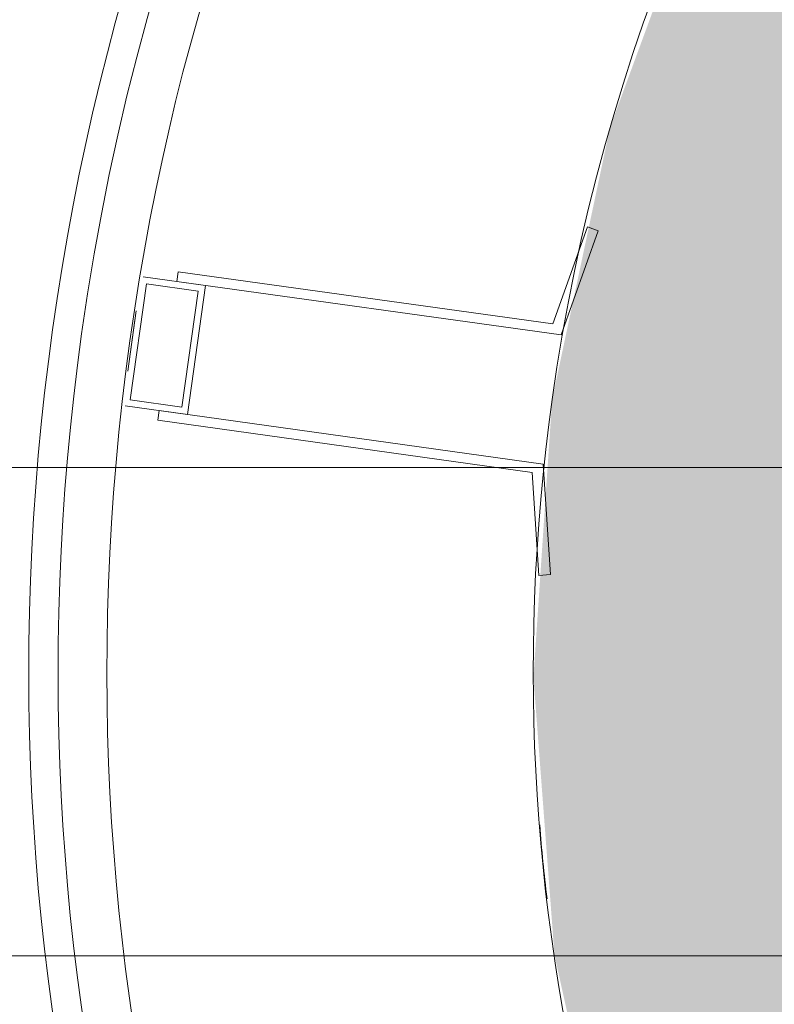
# Model space of a CAD drawing. Header units: millimetres. Extents: x 504675 to 860349, y -23215 to 63575.
# Tile 52 of 177: x 590964 to 591196, y 32971 to 33273. Entities that reach past the tile are written whole.
import ezdxf
from ezdxf import colors
from ezdxf.entities.mleader import LeaderData, LeaderLine
from ezdxf.math import Vec2, Vec3

# ---------------------------------------------------------------- set-up
doc = ezdxf.new("R2010")
doc.units = ezdxf.units.MM
doc.header["$LTSCALE"] = 10
doc.linetypes.add('LEVEL-F-OVERALL LAYOUT$0$HIDDEN', pattern=[0.375, 0.25, -0.125])
doc.layers.get('0').update_dxf_attribs({"linetype": 'CONTINUOUS'})
for name, color, linetype, lineweight in [('ARCH', 8, 'CONTINUOUS', 0), ('Ceiling', 35, 'CONTINUOUS', 5), ('LEVEL - C OVERALL LAYOUT$0$A-EQPM', 8, 'CONTINUOUS', 5), ('LEVEL - C OVERALL LAYOUT$0$C-COLS', 8, 'CONTINUOUS', 5), ('level-C-ELEVATION-$0$I-ANNO-TEXT', 8, 'CONTINUOUS', 18)]:
    doc.layers.add(name, color=color, linetype=linetype, lineweight=lineweight)
doc.layers.add('LEVEL-F-OVERALL LAYOUT$0$DASH1L', color=8, linetype='LEVEL-F-OVERALL LAYOUT$0$HIDDEN')
doc.styles.add('level-C-ELEVATION-$0$KGD - Note', font='romans.shx', dxfattribs={"width": 0.7, "height": 2})

# ---------------------------------------------------------------- blocks, each defined once
blk = doc.blocks.new('LEVEL - C OVERALL LAYOUT$0$Column Cladding - Column Cladding- 1200mm-V38-LEVEL C - PART PLAN 20')
at = {"layer": 'LEVEL - C OVERALL LAYOUT$0$A-EQPM', "color": 53}
for p, q in [((-602.9999822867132, 23.02389497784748), (-596.5840738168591, 54.09218867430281)), ((-593.1322139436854, 53.27803535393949), (-599.9999999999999, 20.02380904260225)), ((-596.5840738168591, 54.09218867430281), (-593.1322139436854, 53.27803535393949)), ((-719.2085448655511, 22.99131636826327), (-602.9999822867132, 23.02389497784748)), ((-719.2085448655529, 19.99154737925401), (-719.2085448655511, 22.99131636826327)), ((-729.6891307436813, 20.00000000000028), (-710.3871535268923, 20.00000000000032)), ((-599.9999999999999, 20.02380904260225), (-719.2085448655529, 19.99154737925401)), ((-710.3871535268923, 20.00000000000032), (-710.3871535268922, -19.99999999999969)), ((-728.3871535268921, 18.00000000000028), (-728.3871535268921, -17.99999999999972)), ((-712.3871535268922, 18.00000000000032), (-728.3871535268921, 18.00000000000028)), ((-712.3871535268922, -17.99999999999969), (-712.3871535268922, 18.00000000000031)), ((-730.3871535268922, -9.350230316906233), (-730.3871535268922, 9.350230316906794)), ((-730.3871535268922, 6.500000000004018), (-730.3871535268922, -9.350230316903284)), ((-728.3871535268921, -17.99999999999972), (-712.3871535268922, -17.99999999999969)), ((-710.3871535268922, -19.99999999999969), (-729.6891307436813, -19.99999999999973)), ((-719.1877936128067, -19.99143649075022), (-599.9999980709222, -20.02381838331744)), ((-719.1877936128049, -22.99120254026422), (-719.1877936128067, -19.99143649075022)), ((-599.9999980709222, -20.02381838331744), (-593.132213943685, -53.27803535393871)), ((-602.9999802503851, -23.02390483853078), (-719.1877936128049, -22.99120254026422)), ((-596.5840738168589, -54.09218867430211), (-602.9999802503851, -23.02390483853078)), ((-593.132213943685, -53.27803535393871), (-596.5840738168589, -54.09218867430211))]:
    blk.add_line(p, q, dxfattribs=at)
at = {"layer": 'LEVEL - C OVERALL LAYOUT$0$A-EQPM', "color": 253, "lineweight": 5}
for centre, radius, start, end in [((6.680310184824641e-12, -1.040653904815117e-14), 754.9999999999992, 89.99999999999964, 269.999999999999), ((1.299176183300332e-11, 1.22873986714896e-15), 746.0000000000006, 359.9999999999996, 179.9999999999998), ((1.299176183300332e-11, 1.22873986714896e-15), 730.9999999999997, 7.251664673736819e-13, 180.0000000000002), ((1.299176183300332e-11, 1.22873986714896e-15), 746.0000000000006, 179.9999999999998, 359.9999999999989), ((1.299176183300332e-11, 1.22873986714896e-15), 730.9999999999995, 180.0000000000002, 5.088887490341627e-14), ((0, 0), 599.9999999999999, 192.508829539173, 194.6900394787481)]:
    blk.add_arc(centre, radius, start, end, dxfattribs=at)
blk = doc.blocks.new('ARCH')
at = {"layer": 'LEVEL - C OVERALL LAYOUT$0$C-COLS'}
blk.add_hatch(color=256, dxfattribs=at).paths.add_polyline_path([(591638.8987133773, 32479.68678656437), (591724.3132768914, 32473.94969798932), (591809.67491614, 32480.42676449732), (591893.24591431, 32498.98613169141), (591973.3250068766, 32529.24998437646), (592048.2820144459, 32570.60223778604), (592116.5910285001, 32622.20107929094), (592176.8614745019, 32682.99610527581), (592227.8664199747, 32751.74970433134), (592268.5675513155, 32827.06225144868), (592298.1363108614, 32907.4006003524), (592316.8292832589, 33003.91104759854), (592321.7078525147, 33076.5438574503), (592315.2307860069, 33161.90549669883), (592296.6714188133, 33245.47649486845), (592266.4075661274, 33325.5555874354), (592220.0912727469, 33407.08422851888), (592173.4564712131, 33468.82160905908), (592112.6614452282, 33529.09205505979), (592043.907846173, 33580.09700053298), (591968.5952990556, 33620.79813187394), (591888.2569501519, 33650.36689142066), (591804.5282565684, 33668.20134449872), (591719.1136930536, 33673.93843307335), (591633.7520538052, 33667.46136656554), (591550.1810556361, 33648.90199937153), (591470.1019630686, 33618.63814668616), (591395.1449554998, 33577.28589327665), (591326.8359414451, 33525.68705177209), (591266.5654954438, 33464.89202578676), (591215.560549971, 33396.13842673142), (591174.8594186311, 33320.82587961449), (591145.2906590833, 33240.48753071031), (591127.4562060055, 33156.75883712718), (591121.7191174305, 33071.34427361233), (591128.1961839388, 32985.98263436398), (591146.7555511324, 32902.41163619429), (591177.0194038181, 32822.33254362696), (591218.3716572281, 32747.37553605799), (591269.9704987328, 32679.06652200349), (591330.7655247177, 32618.79607600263), (591399.5191237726, 32567.79113052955), (591489.8485852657, 32521.56298081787), (591555.1700197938, 32497.52123964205)], flags=0)
at = {"layer": 'LEVEL-F-OVERALL LAYOUT$0$DASH1L'}
h = blk.add_hatch(dxfattribs=at)
h.set_pattern_fill('ANGLE', color=8, scale=10, angle=352.0664444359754)
h.set_pattern_definition([(352.0664444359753, (-404119.0547164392, 373340.9776256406), (9.641019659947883, 69.18145155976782), [50.79999999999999, -19.05]), (82.06644443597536, (-404119.0547164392, 373340.9776256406), (-69.18145155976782, 9.641019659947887), [50.79999999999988, -19.04999999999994])])
edge = h.paths.add_edge_path(flags=16)
edge.add_line((572074.7119802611, 35847.06169326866), (602196.9035234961, 29528.2171224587))
edge.add_line((602196.9035234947, 29528.21712245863), (599472.6302489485, 39352.00485559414))
edge.add_arc((597545.3640793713, 38817.54708214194), 2000.000000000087, 15.49943578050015, 89.99835134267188)
edge.add_line((597545.4216283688, 40817.54708131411), (573256.1131292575, 40817.54708112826))
edge.add_arc((576210.3437368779, 22394.18227152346), 18658.72046499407, 99.10996241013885, 106.6903326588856)
edge.add_line((570851.5796448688, 40266.82888015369), (572074.7119802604, 35847.06169326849))
h.paths.add_polyline_path([(583373.7765127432, 40815.97258811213), (583374.0968022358, 40875.04213792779), (586424.0968022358, 40859.11237164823), (586423.936657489, 40815.97258811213)], flags=16)
h.paths.add_polyline_path([(600840.8911268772, 34605.13236686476), (600792.7781104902, 34591.5234129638), (599497.9654140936, 39260.64570785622), (599546.0784304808, 39274.25466175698)])
h.paths.add_polyline_path([(587210.3998543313, 32671.77814355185), (587194.9654889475, 32598.38345460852), (582692.9546278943, 33542.78707963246), (582708.3889932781, 33616.18176857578)])
edge = h.paths.add_edge_path()
edge.add_line((572071.7302103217, 35387.89265315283), (601863.3172330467, 29138.40022680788))
edge.add_arc((601986.5003145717, 29725.61903477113), 599.9999999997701, 258.1526380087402, 375.4994357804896)
edge.add_line((602564.6801654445, 29885.95636680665), (599906.2651371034, 39472.25785462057))
edge.add_arc((597545.3640793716, 38817.54708214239), 2449.999999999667, 15.49943578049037, 89.99835134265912)
edge.add_line((597545.4345768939, 41267.5470811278), (573220.477757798, 41267.54708112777))
edge.add_arc((576210.3437368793, 22394.18227152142), 19108.72046499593, 99.00183214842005, 106.2358191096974)
edge.add_arc((571035.4648544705, 40164.7580023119), 599.999999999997, 106.2358191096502, 195.4689670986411)
edge.add_line((570457.199821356, 40004.72815672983), (571616.6482587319, 35815.0816155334))
edge.add_arc((572194.9132918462, 35975.11146111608), 599.9999999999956, 195.4689670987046, 258.1526380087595)
h.paths.add_polyline_path([(587210.3998543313, 32671.77814355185), (587195.409417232, 32600.49445674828), (587195.4322477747, 32600.48967251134)])
at = {"layer": 'LEVEL - C OVERALL LAYOUT$0$C-COLS', "color": 8, "lineweight": 13}
for start, end in [(352.0664444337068, 172.0664444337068), (172.0664444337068, 352.0664444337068)]:
    blk.add_arc((591721.713484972, 33073.94406553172), 600, start, end, dxfattribs=at)
at = {"color": 253, "lineweight": 5, "rotation": 352.0664444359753}
blk.add_blockref('LEVEL - C OVERALL LAYOUT$0$Column Cladding - Column Cladding- 1200mm-V38-LEVEL C - PART PLAN 20', (591721.713484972, 33073.94406553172), dxfattribs=at)
blk = doc.blocks.new('level-C-ELEVATION-$0$_Open90')
at = {"color": 0, "linetype": 'ByBlock', "lineweight": -2}
for p, q in [((-0.5, 0.5), (0, 0)), ((0, 0), (-1, 0)), ((0, 0), (-0.5, -0.5))]:
    blk.add_line(p, q, dxfattribs=at)

msp = doc.modelspace()

# ---------------------------------------------------------------- linework, layer by layer
at = {"layer": 'Ceiling', "color": 1, "ltscale": 0.25}
for p, q in [((601156.629128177, 33135.83254158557), (585154.7716179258, 33135.83254158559)), ((601199.0568889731, 32985.83254158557), (585867.2996000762, 32985.83254158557))]:
    msp.add_line(p, q, dxfattribs=at)

# ---------------------------------------------------------------- block references
at = {"layer": 'ARCH'}
msp.add_blockref('ARCH', (0, 0), dxfattribs=at)

# ---------------------------------------------------------------- leaders
at = {"layer": 'level-C-ELEVATION-$0$I-ANNO-TEXT', "ltscale": 0.25}
ml = msp.add_multileader_mtext('Standard', dxfattribs=at)
ml.set_content('{\\fIBM Plex Mono Medium|b0|i0|c0|p49;SIGNAGE}', color=142, style='level-C-ELEVATION-$0$KGD - Note')
ml.set_leader_properties(color=1)
ml.set_arrow_properties(name='level-C-ELEVATION-$0$_Open90')
ml.build(insert=Vec2(0, 0))
ml.multileader.update_dxf_attribs({"text_right_attachment_type": 3, "dogleg_length": 3, "arrow_head_size": 100, "scale": 50})
ctx = ml.context
ctx.base_point, ctx.scale, ctx.char_height, ctx.arrow_head_size, ctx.landing_gap_size, ctx.plane_origin, ctx.plane_x_axis, ctx.plane_y_axis = Vec3(635485.6866030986, 31928.66894346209), 50, 100, 100, 50, Vec3(635310.3402812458, 32749.03915386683), Vec3(0.9650843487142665, 0.2619393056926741), Vec3(-0.2619393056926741, 0.9650843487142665)
ctx.right_attachment, ctx.text_align_type = 3, 2
notes = []
notes.append((ctx, [(1, (1, 1, 0), (636135.5100645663, 32105.04140929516), (-0.9650843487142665, -0.2619393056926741), 150, [(0, [(636640.1179034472, 33032.46351620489)], 0, [])])]))
ctx.mtext.insert, ctx.mtext.text_direction, ctx.mtext.rotation, ctx.mtext.width, ctx.mtext.alignment, ctx.mtext.flow_direction = Vec3(635932.0156225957, 32091.2569221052), Vec3(0.9650843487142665, 0.2619393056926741), 0.2650311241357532, 1652.662930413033, 3, 5
for ctx, leaders in notes:
    for number, flags, end, landing, length, lines in leaders:
        leader = LeaderData()
        leader.index, (leader.has_last_leader_line, leader.has_dogleg_vector, leader.attachment_direction) = number, flags
        leader.last_leader_point, leader.dogleg_vector, leader.dogleg_length = Vec3(end), Vec3(landing), length
        for number, points, colour, breaks in lines:
            line = LeaderLine()
            line.index, line.vertices, line.color, line.breaks = number, Vec3.list(points), colors.encode_raw_color(colour), breaks
            leader.lines.append(line)
        ctx.leaders.append(leader)

doc.saveas('drawing.dxf')
